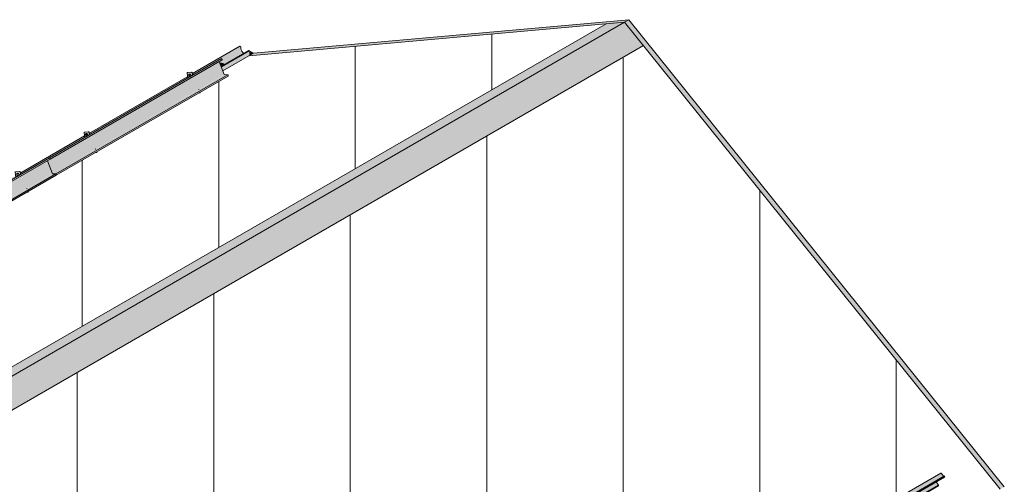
# Model space of a CAD drawing. Header units: centimetres. Extents: x 158 to 3412, y -108 to 53714.
# Tile 32 of 32: x 2544 to 3353, y 53332 to 53714. Entities that reach past the tile are written whole.
import ezdxf

# ---------------------------------------------------------------- set-up
doc = ezdxf.new("R2010")
doc.units = ezdxf.units.CM
for name, color, linetype, lineweight in [('A-GENM', 7, 'Continuous', 5), ('A-ROOF', 7, 'Continuous', 5), ('A-ROOF-OTLN', 7, 'Continuous', 5), ('A-ROOF-PATT', 7, 'Continuous', 5), ('P-PIPE', 7, 'Continuous', 5)]:
    doc.layers.add(name, color=color, linetype=linetype, lineweight=lineweight)

# ---------------------------------------------------------------- blocks, each defined once
blk = doc.blocks.new('ARu Rura spustowa okrągła ___FK_04_0 - Na ziemię _φ10_-9233713-_3D_ Kopia 1 Kopia 1 Kopia 1')
at = {"layer": 'P-PIPE', "true_color": 0x383e42}
for points in [[(-1331.57, 53676.41), (-1329.82, 53677.54), (-1330.41, 53677.93), (-1331.82, 53678.43), (-1332.62, 53678.58), (-1333.57, 53678.66), (-1333.01, 53677.21), (-1331.66, 53676.45)], [(-1329.73, 53677.47), (-1329.67, 53677.62), (-1330.23, 53677.99), (-1331.74, 53678.54), (-1332.44, 53678.69), (-1332.38, 53678.57), (-1330.94, 53678.16), (-1329.82, 53677.54), (-1329.8, 53677.53)]]:
    blk.add_hatch(color=250, dxfattribs=at).paths.add_polyline_path(points)
at = {"layer": 'P-PIPE'}
for points in [[(-1329.56, 53677.57, 0), (-1330.08, 53677.93, 0), (-1331.12, 53678.39, 0), (-1332.33, 53678.68, 0), (-1333.62, 53678.78, 0)], [(-1333.57, 53678.66, 0), (-1332.38, 53678.57, 0), (-1331.22, 53678.29, 0), (-1330.23, 53677.85, 0), (-1329.7, 53677.49, 0)]]:
    blk.add_polyline3d(points, dxfattribs=at)
blk = doc.blocks.new('Construction_Roof-Accessories_Lindab_KOTEGL - Construction_Roof-Accessories_Lindab_KOTEGL-9237828-_3D_ Kopia 1 Kopia 1 Kopia 1')
at = {"layer": 'A-GENM', "true_color": 0x383e42}
h = blk.add_hatch(color=250, dxfattribs=at)
h.paths.add_polyline_path([(-1916.8, 53327.44), (-1915.79, 53327.54), (-1916.04, 53327.89), (-1916.65, 53327.54)])
h.paths.add_polyline_path([(-1925.58, 53339.88), (-1924.2, 53340.81), (-1924.63, 53341.4), (-1924.86, 53342.09), (-1924.84, 53342.65), (-1924.6, 53343.01), (-1924.14, 53343.08), (-1923.59, 53342.78), (-1923.04, 53342.08), (-1922.7, 53341.54), (-1921.53, 53342.35), (-1922.23, 53344.14), (-1922.77, 53344.56), (-1925.95, 53344.27), (-1926.19, 53343.81), (-1925.59, 53339.88)])
blk.add_hatch(color=250, dxfattribs=at).paths.add_polyline_path([(-1924.12, 53340.72), (-1923.99, 53340.93), (-1924.42, 53341.53), (-1924.64, 53342.19), (-1924.76, 53342.66), (-1924.86, 53342.6), (-1924.84, 53341.96), (-1924.45, 53341.11), (-1924.12, 53340.73)])
h = blk.add_hatch(color=250, dxfattribs=at)
h.paths.add_polyline_path([(-1915.79, 53327.54), (-1915.57, 53327.66), (-1915.73, 53328.06), (-1915.94, 53327.94)])
h.paths.add_polyline_path([(-1921.49, 53342.24), (-1921.32, 53342.47), (-1922.02, 53344.26), (-1922.23, 53344.14), (-1921.49, 53342.24)])
at = {"layer": 'A-GENM', "color": 250, "true_color": 0x2a2a2a}
for p, q in [((-1926.19, 53343.81), (-1925.58, 53339.88)), ((-1925.84, 53344.37), (-1926.05, 53344.24)), ((-1922.71, 53344.56), (-1925.95, 53344.27)), ((-1925.74, 53344.4), (-1922.5, 53344.69)), ((-1921.49, 53342.24), (-1922.23, 53344.14)), ((-1922.02, 53344.26), (-1921.28, 53342.36)), ((-1916.86, 53330.31), (-1916.91, 53330.44)), ((-1916.7, 53330.56), (-1916.65, 53330.43)), ((-1916.8, 53327.44), (-1915.79, 53327.54)), ((-1915.79, 53327.54), (-1915.94, 53327.94)), ((-1915.79, 53327.54), (-1915.57, 53327.66)), ((-1915.73, 53328.06), (-1915.57, 53327.66))]:
    blk.add_line(p, q, dxfattribs=at)
for points in [[(-1925.95, 53344.27, 0), (-1926.05, 53344.25, 0), (-1926.12, 53344.18, 0), (-1926.17, 53344.08, 0), (-1926.2, 53343.95, 0), (-1926.19, 53343.81, 0)], [(-1924.12, 53340.72, 0), (-1924.32, 53340.94, 0), (-1924.55, 53341.25, 0), (-1924.73, 53341.6, 0), (-1924.84, 53341.96, 0), (-1924.89, 53342.3, 0), (-1924.86, 53342.6, 0), (-1924.76, 53342.84, 0), (-1924.6, 53343.01, 0), (-1924.39, 53343.09, 0)], [(-1924.55, 53342.97, 0), (-1924.65, 53342.72, 0), (-1924.67, 53342.42, 0), (-1924.63, 53342.08, 0), (-1924.51, 53341.72, 0), (-1924.34, 53341.37, 0), (-1924.11, 53341.06, 0), (-1923.91, 53340.84, 0)], [(-1924.39, 53343.09, 0), (-1924.14, 53343.08, 0), (-1923.86, 53342.97, 0), (-1923.59, 53342.78, 0), (-1923.33, 53342.52, 0), (-1923.1, 53342.21, 0), (-1922.93, 53341.86, 0), (-1922.81, 53341.5, 0)], [(-1922.23, 53344.14, 0), (-1922.28, 53344.25, 0), (-1922.36, 53344.36, 0), (-1922.44, 53344.45, 0), (-1922.53, 53344.52, 0), (-1922.63, 53344.56, 0), (-1922.71, 53344.56, 0)], [(-1922.5, 53344.69, 0), (-1922.41, 53344.68, 0), (-1922.32, 53344.64, 0), (-1922.23, 53344.57, 0), (-1922.14, 53344.48, 0), (-1922.07, 53344.37, 0), (-1922.02, 53344.26, 0)]]:
    blk.add_polyline3d(points, dxfattribs=at)
blk = doc.blocks.new('Construction_Roof-Accessories_Lindab_SNO_KOTEGL - Construction_Roof-Accessories_Lindab_SNO-V7-_3D_ Kopia 1 Kopia 1 Kopia 1')
at = {"layer": 'A-GENM', "true_color": 0x383e42}
for points in [[(-1612.79, 53506.02), (-1471.37, 53587.67), (-1475.51, 53598.32), (-1616.93, 53516.67), (-1613.55, 53507.96)], [(-1614.79, 53518.62), (-1473.43, 53600.33), (-1473.82, 53600.7), (-1615.24, 53519.05), (-1614.85, 53518.68)], [(-1614.65, 53517.99), (-1473.16, 53599.83), (-1473.3, 53600.19), (-1473.37, 53600.27), (-1614.72, 53518.54), (-1614.58, 53518.17), (-1614.61, 53518.04)], [(-1612.69, 53505.92), (-1471.36, 53587.64), (-1471.46, 53587.62), (-1612.78, 53506), (-1612.71, 53505.93)], [(-1610.01, 53505.86), (-1468.59, 53587.51), (-1471.37, 53587.51), (-1612.69, 53505.92)], [(-1609.59, 53505.24), (-1468.17, 53587.02), (-1468.31, 53587.33), (-1468.61, 53587.5), (-1609.87, 53505.81), (-1609.63, 53505.5), (-1609.59, 53505.32)], [(-1609.7, 53504.75), (-1468.28, 53586.4), (-1468.17, 53586.89), (-1609.6, 53505.21), (-1609.67, 53504.87)]]:
    blk.add_hatch(color=250, dxfattribs=at).paths.add_polyline_path(points)
at = {"layer": 'A-GENM', "color": 250, "true_color": 0x2a2a2a}
for p, q in [((-1615.24, 53519.05), (-1473.82, 53600.7)), ((-1614.67, 53517.98), (-1473.25, 53599.63)), ((-1475.51, 53598.34), (-1471.37, 53587.67)), ((-1473.82, 53600.7), (-1473.37, 53600.27)), ((-1610.01, 53505.86), (-1468.59, 53587.51)), ((-1609.7, 53504.75), (-1468.28, 53586.4)), ((-1471.27, 53587.57), (-1468.59, 53587.51)), ((-1468.17, 53586.89), (-1468.28, 53586.4)), ((-1612.79, 53506.02), (-1616.94, 53516.69)), ((-1614.79, 53518.62), (-1615.24, 53519.05)), ((-1610.01, 53505.86), (-1612.69, 53505.92)), ((-1609.7, 53504.75), (-1609.59, 53505.24))]:
    blk.add_line(p, q, dxfattribs=at)
for points in [[(-1473.37, 53600.27, 0), (-1473.3, 53600.19, 0), (-1473.24, 53600.11, 0), (-1473.2, 53600.01, 0), (-1473.17, 53599.92, 0), (-1473.16, 53599.83, 0), (-1473.17, 53599.75, 0), (-1473.19, 53599.69, 0), (-1473.23, 53599.64, 0), (-1473.25, 53599.63, 0)], [(-1471.37, 53587.67, 0), (-1471.36, 53587.64, 0), (-1471.35, 53587.62, 0), (-1471.33, 53587.6, 0), (-1471.31, 53587.59, 0), (-1471.29, 53587.58, 0), (-1471.27, 53587.57, 0)], [(-1468.59, 53587.51, 0), (-1468.52, 53587.5, 0), (-1468.45, 53587.46, 0), (-1468.37, 53587.4, 0), (-1468.31, 53587.33, 0), (-1468.25, 53587.24, 0), (-1468.21, 53587.15, 0), (-1468.18, 53587.06, 0), (-1468.17, 53586.97, 0), (-1468.17, 53586.89, 0)], [(-1614.67, 53517.98, 0), (-1614.65, 53517.99, 0), (-1614.61, 53518.04, 0), (-1614.59, 53518.1, 0), (-1614.58, 53518.18, 0), (-1614.59, 53518.27, 0), (-1614.62, 53518.37, 0), (-1614.66, 53518.46, 0), (-1614.72, 53518.54, 0), (-1614.79, 53518.62, 0)], [(-1612.69, 53505.92, 0), (-1612.71, 53505.93, 0), (-1612.73, 53505.94, 0), (-1612.75, 53505.95, 0), (-1612.77, 53505.97, 0), (-1612.78, 53506, 0), (-1612.79, 53506.02, 0)], [(-1609.59, 53505.24, 0), (-1609.59, 53505.32, 0), (-1609.6, 53505.41, 0), (-1609.63, 53505.5, 0), (-1609.67, 53505.59, 0), (-1609.73, 53505.68, 0), (-1609.8, 53505.75, 0), (-1609.87, 53505.81, 0), (-1609.94, 53505.85, 0), (-1610.01, 53505.86, 0)]]:
    blk.add_polyline3d(points, dxfattribs=at)
blk = doc.blocks.new('Construction_Roof-Accessories_Lindab_KOTEGL - Construction_Roof-Accessories_Lindab_KOTEGL-V8-_3D_ Kopia 1 Kopia 1 Kopia 1')
at = {"layer": 'A-GENM', "true_color": 0x383e42}
h = blk.add_hatch(color=250, dxfattribs=at)
h.paths.add_polyline_path([(-1435.97, 53605.05), (-1434.95, 53605.14), (-1435.21, 53605.49), (-1435.81, 53605.14)])
h.paths.add_polyline_path([(-1444.75, 53617.48), (-1443.3, 53618.35), (-1443.79, 53619.01), (-1444.03, 53619.73), (-1444.01, 53620.26), (-1443.77, 53620.62), (-1443.3, 53620.69), (-1442.75, 53620.39), (-1442.23, 53619.73), (-1441.86, 53619.15), (-1440.67, 53619.87), (-1441.39, 53621.74), (-1441.93, 53622.17), (-1445.12, 53621.88), (-1445.36, 53621.42), (-1444.75, 53617.49)])
h = blk.add_hatch(color=250, dxfattribs=at)
h.paths.add_polyline_path([(-1434.95, 53605.14), (-1434.74, 53605.27), (-1434.9, 53605.67), (-1435.11, 53605.55)])
h.paths.add_polyline_path([(-1440.66, 53619.85), (-1440.46, 53620), (-1441.18, 53621.87), (-1441.39, 53621.74), (-1440.66, 53619.85)])
blk.add_hatch(color=250, dxfattribs=at).paths.add_polyline_path([(-1443.28, 53618.33), (-1443.09, 53618.48), (-1443.58, 53619.14), (-1443.81, 53619.83), (-1443.98, 53620.23), (-1444.03, 53620.21), (-1443.98, 53619.49), (-1443.61, 53618.72), (-1443.29, 53618.34)])
at = {"layer": 'A-GENM', "color": 250, "true_color": 0x2a2a2a}
for p, q in [((-1445.36, 53621.42), (-1444.75, 53617.48)), ((-1445.01, 53621.97), (-1445.22, 53621.85)), ((-1441.88, 53622.17), (-1445.12, 53621.88)), ((-1444.9, 53622.01), (-1441.67, 53622.29)), ((-1440.66, 53619.85), (-1441.39, 53621.74)), ((-1441.18, 53621.87), (-1440.45, 53619.97)), ((-1436.03, 53607.92), (-1436.08, 53608.05)), ((-1435.97, 53605.05), (-1434.95, 53605.14)), ((-1435.87, 53608.17), (-1435.82, 53608.04)), ((-1434.95, 53605.14), (-1435.11, 53605.55)), ((-1434.95, 53605.14), (-1434.74, 53605.27)), ((-1434.9, 53605.67), (-1434.74, 53605.27))]:
    blk.add_line(p, q, dxfattribs=at)
for points in [[(-1445.12, 53621.88, 0), (-1445.21, 53621.85, 0), (-1445.29, 53621.79, 0), (-1445.34, 53621.69, 0), (-1445.36, 53621.56, 0), (-1445.36, 53621.42, 0)], [(-1443.28, 53618.33, 0), (-1443.49, 53618.54, 0), (-1443.72, 53618.86, 0), (-1443.89, 53619.21, 0), (-1444.01, 53619.57, 0), (-1444.05, 53619.91, 0), (-1444.03, 53620.21, 0), (-1443.93, 53620.45, 0), (-1443.77, 53620.62, 0), (-1443.56, 53620.7, 0)], [(-1443.72, 53620.58, 0), (-1443.81, 53620.33, 0), (-1443.84, 53620.03, 0), (-1443.8, 53619.69, 0), (-1443.68, 53619.33, 0), (-1443.51, 53618.98, 0), (-1443.28, 53618.67, 0), (-1443.07, 53618.45, 0)], [(-1443.56, 53620.7, 0), (-1443.3, 53620.69, 0), (-1443.03, 53620.58, 0), (-1442.75, 53620.39, 0), (-1442.49, 53620.13, 0), (-1442.27, 53619.81, 0), (-1442.09, 53619.47, 0), (-1441.98, 53619.11, 0)], [(-1441.39, 53621.74, 0), (-1441.45, 53621.86, 0), (-1441.52, 53621.97, 0), (-1441.61, 53622.06, 0), (-1441.7, 53622.13, 0), (-1441.79, 53622.16, 0), (-1441.88, 53622.17, 0)], [(-1441.67, 53622.29, 0), (-1441.58, 53622.29, 0), (-1441.49, 53622.25, 0), (-1441.4, 53622.18, 0), (-1441.31, 53622.09, 0), (-1441.24, 53621.98, 0), (-1441.18, 53621.87, 0)]]:
    blk.add_polyline3d(points, dxfattribs=at)
blk = doc.blocks.new('Construction_Roof-Accessories_Lindab_SNO_KOTEGL - Construction_Roof-Accessories_Lindab_SNO-V5-_3D_ Kopia 1 Kopia 1 Kopia 1')
at = {"layer": 'A-GENM', "true_color": 0x383e42}
for points in [[(-1895.64, 53342.72), (-1754.22, 53424.37), (-1758.35, 53435.03), (-1899.77, 53353.37), (-1896.67, 53345.38)], [(-1897.63, 53355.32), (-1756.28, 53437.04), (-1756.67, 53437.4), (-1898.09, 53355.75), (-1897.69, 53355.38)], [(-1897.5, 53354.69), (-1756, 53436.53), (-1756.14, 53436.89), (-1756.21, 53436.97), (-1897.51, 53355.16), (-1897.43, 53354.79), (-1897.46, 53354.73)], [(-1895.53, 53342.62), (-1754.2, 53424.35), (-1754.3, 53424.32), (-1895.63, 53342.7), (-1895.55, 53342.63)], [(-1892.85, 53342.56), (-1751.43, 53424.21), (-1754.22, 53424.21), (-1895.53, 53342.62), (-1894.85, 53342.61)], [(-1892.44, 53341.94), (-1751.02, 53423.72), (-1751.15, 53424.03), (-1751.46, 53424.2), (-1892.71, 53342.51), (-1892.47, 53342.2), (-1892.43, 53342.02)], [(-1892.54, 53341.45), (-1751.12, 53423.1), (-1751.02, 53423.59), (-1892.44, 53341.91), (-1892.51, 53341.57)]]:
    blk.add_hatch(color=250, dxfattribs=at).paths.add_polyline_path(points)
at = {"layer": 'A-GENM', "color": 250, "true_color": 0x2a2a2a}
for p, q in [((-1898.09, 53355.75), (-1756.67, 53437.4)), ((-1897.51, 53354.68), (-1756.09, 53436.33)), ((-1758.36, 53435.04), (-1754.22, 53424.37)), ((-1756.67, 53437.4), (-1756.21, 53436.97)), ((-1892.85, 53342.56), (-1751.43, 53424.21)), ((-1892.54, 53341.45), (-1751.12, 53423.1)), ((-1754.11, 53424.27), (-1751.43, 53424.21)), ((-1751.02, 53423.59), (-1751.12, 53423.1)), ((-1895.64, 53342.72), (-1899.78, 53353.39)), ((-1897.63, 53355.32), (-1898.09, 53355.75)), ((-1892.85, 53342.56), (-1895.53, 53342.62)), ((-1892.54, 53341.45), (-1892.44, 53341.94))]:
    blk.add_line(p, q, dxfattribs=at)
for points in [[(-1756.21, 53436.97, 0), (-1756.14, 53436.89, 0), (-1756.08, 53436.81, 0), (-1756.04, 53436.72, 0), (-1756.01, 53436.62, 0), (-1756, 53436.53, 0), (-1756.01, 53436.45, 0), (-1756.03, 53436.39, 0), (-1756.07, 53436.34, 0), (-1756.09, 53436.33, 0)], [(-1754.22, 53424.37, 0), (-1754.2, 53424.35, 0), (-1754.19, 53424.32, 0), (-1754.17, 53424.3, 0), (-1754.15, 53424.29, 0), (-1754.13, 53424.28, 0), (-1754.11, 53424.27, 0)], [(-1751.43, 53424.21, 0), (-1751.36, 53424.2, 0), (-1751.29, 53424.16, 0), (-1751.22, 53424.1, 0), (-1751.15, 53424.03, 0), (-1751.09, 53423.94, 0), (-1751.05, 53423.85, 0), (-1751.02, 53423.76, 0), (-1751.01, 53423.67, 0), (-1751.02, 53423.59, 0)], [(-1897.51, 53354.68, 0), (-1897.5, 53354.69, 0), (-1897.45, 53354.74, 0), (-1897.43, 53354.8, 0), (-1897.42, 53354.88, 0), (-1897.43, 53354.97, 0), (-1897.46, 53355.07, 0), (-1897.51, 53355.16, 0), (-1897.56, 53355.24, 0), (-1897.63, 53355.32, 0)], [(-1895.53, 53342.62, 0), (-1895.55, 53342.63, 0), (-1895.57, 53342.64, 0), (-1895.59, 53342.65, 0), (-1895.61, 53342.67, 0), (-1895.63, 53342.7, 0), (-1895.64, 53342.72, 0)], [(-1892.44, 53341.94, 0), (-1892.43, 53342.02, 0), (-1892.44, 53342.11, 0), (-1892.47, 53342.2, 0), (-1892.51, 53342.29, 0), (-1892.57, 53342.38, 0), (-1892.64, 53342.45, 0), (-1892.71, 53342.51, 0), (-1892.78, 53342.55, 0), (-1892.85, 53342.56, 0)]]:
    blk.add_polyline3d(points, dxfattribs=at)
blk = doc.blocks.new('Construction_Roof-Accessories_Lindab_SNO_KOTEGL - Construction_Roof-Accessories_Lindab_SNO-V19-_3D_ Kopia 1 Kopia 1 Kopia 1')
at = {"layer": 'A-GENM', "true_color": 0x383e42}
for points in [[(-881.89, 53259.85), (-740.55, 53341.57), (-740.73, 53341.54), (-881.93, 53259.89), (-881.92, 53259.88)], [(-878.9, 53257.02), (-878.87, 53257.11), (-878.87, 53257.62), (-738.14, 53338.87), (-740.47, 53341.5), (-881.87, 53259.83), (-879.57, 53257.22), (-878.98, 53257.49), (-878.92, 53257.14)], [(-878.84, 53256.91), (-737.42, 53338.55), (-737.52, 53339.16), (-878.94, 53257.49), (-878.86, 53257.04)], [(-878.92, 53256.64), (-737.42, 53338.39), (-737.52, 53338.5), (-878.84, 53256.78), (-878.91, 53256.65)], [(-883.95, 53250.08), (-742.53, 53331.73), (-744.41, 53334.3), (-878.83, 53256.82), (-878.92, 53256.65), (-879.25, 53256.44), (-885.83, 53252.65), (-883.99, 53250.13)], [(-883.91, 53249.54), (-742.4, 53331.37), (-742.55, 53331.72), (-883.9, 53249.99), (-883.85, 53249.62), (-883.9, 53249.54)], [(-878.87, 53256.8), (-878.84, 53256.93), (-878.87, 53256.81)], [(-883.86, 53249.74), (-883.84, 53249.82), (-883.86, 53249.76)]]:
    blk.add_hatch(color=250, dxfattribs=at).paths.add_polyline_path(points)
h = blk.add_hatch(color=250, dxfattribs=at)
h.paths.add_polyline_path([(-883.98, 53250.05), (-884.01, 53250.16), (-883.99, 53250.06)])
h.paths.add_polyline_path([(-879.6, 53257.2), (-879.57, 53257.22), (-879.69, 53257.31)])
at = {"layer": 'A-GENM', "color": 250, "true_color": 0x2a2a2a}
for p, q in [((-740.67, 53341.58), (-882.09, 53259.93)), ((-879.03, 53257.53), (-737.6, 53339.18)), ((-878.94, 53257.51), (-737.52, 53339.16)), ((-878.92, 53256.64), (-737.5, 53338.29)), ((-740.47, 53341.5), (-738.14, 53338.87)), ((-737.6, 53339.18), (-737.52, 53339.16)), ((-737.52, 53339.16), (-737.42, 53338.55)), ((-883.95, 53250.08), (-742.53, 53331.73)), ((-883.91, 53249.53), (-742.49, 53331.18)), ((-744.42, 53334.31), (-742.53, 53331.73)), ((-879.57, 53257.22), (-881.89, 53259.85)), ((-878.94, 53257.51), (-879.03, 53257.53)), ((-878.84, 53256.91), (-878.94, 53257.51)), ((-883.95, 53250.08), (-885.84, 53252.66))]:
    blk.add_line(p, q, dxfattribs=at)
for points in [[(-740.67, 53341.58, 0), (-740.64, 53341.59, 0), (-740.6, 53341.59, 0), (-740.55, 53341.57, 0), (-740.51, 53341.54, 0), (-740.47, 53341.5, 0)], [(-737.42, 53338.55, 0), (-737.41, 53338.47, 0), (-737.42, 53338.39, 0), (-737.45, 53338.33, 0), (-737.5, 53338.29, 0), (-737.5, 53338.29, 0)], [(-742.53, 53331.73, 0), (-742.48, 53331.64, 0), (-742.44, 53331.55, 0), (-742.41, 53331.45, 0), (-742.4, 53331.37, 0), (-742.41, 53331.29, 0), (-742.44, 53331.23, 0), (-742.49, 53331.19, 0), (-742.49, 53331.18, 0)], [(-881.89, 53259.85, 0), (-881.93, 53259.89, 0), (-881.98, 53259.92, 0), (-882.02, 53259.94, 0), (-882.06, 53259.94, 0), (-882.09, 53259.93, 0)], [(-878.92, 53256.64, 0), (-878.87, 53256.68, 0), (-878.84, 53256.74, 0), (-878.83, 53256.82, 0), (-878.84, 53256.91, 0)], [(-883.91, 53249.54, 0), (-883.86, 53249.58, 0), (-883.84, 53249.64, 0), (-883.83, 53249.72, 0), (-883.83, 53249.8, 0), (-883.86, 53249.9, 0), (-883.9, 53249.99, 0), (-883.95, 53250.08, 0)]]:
    blk.add_polyline3d(points, dxfattribs=at)

msp = doc.modelspace()

# ---------------------------------------------------------------- hatches: boundary and pattern name
at = {"layer": 'A-ROOF', "true_color": 0x7f7f7f}
for points in [[(2231.09, 53252.06), (2246.4, 53253.43), (3041.21, 53712.32), (3025.9, 53710.95), (2246.4, 53260.9)], [(2261.84, 53234.22), (3056.65, 53693.1), (3041.21, 53712.32), (2246.4, 53253.43), (2258.25, 53238.69)]]:
    msp.add_hatch(color=8, dxfattribs=at).paths.add_polyline_path(points)
at = {"layer": 'A-ROOF-OTLN', "true_color": 0x383e42}
h = msp.add_hatch(color=250, dxfattribs=at)
h.paths.add_polyline_path([(1923.64, 53228.63), (2031.47, 53290.89), (2031.28, 53292.15), (1923.02, 53229.54), (1923.39, 53229.27), (1923.62, 53228.78)])
h.paths.add_polyline_path([(2033.15, 53291.86), (2034.25, 53292.51), (2033.92, 53293.27), (2033.67, 53293.53), (2032.54, 53292.75), (2032.82, 53292.24), (2033.07, 53291.95)])
h.paths.add_polyline_path([(2035.78, 53293.38), (2116.31, 53340), (2116.13, 53341.14), (2035.38, 53294.39), (2035.73, 53293.49)])
h.paths.add_polyline_path([(2118, 53340.85), (2119.07, 53341.59), (2118.71, 53342.35), (2118.52, 53342.52), (2117.39, 53341.76), (2117.68, 53341.23), (2117.92, 53340.93)])
h.paths.add_polyline_path([(2120.63, 53342.37), (2172.88, 53372.65), (2172.7, 53373.8), (2120.23, 53343.4), (2120.59, 53342.47)])
h.paths.add_polyline_path([(2174.57, 53373.51), (2175.64, 53374.24), (2175.28, 53375), (2175.09, 53375.18), (2173.96, 53374.42), (2174.25, 53373.89), (2174.5, 53373.58)])
h.paths.add_polyline_path([(2177.2, 53375.03), (2257.73, 53421.62), (2257.55, 53422.79), (2176.8, 53376.06), (2177.16, 53375.12)])
h.paths.add_polyline_path([(2259.43, 53422.5), (2260.5, 53423.22), (2260.14, 53423.98), (2259.95, 53424.17), (2258.81, 53423.41), (2259.1, 53422.88), (2259.36, 53422.56)])
h.paths.add_polyline_path([(2262.05, 53424.02), (2314.3, 53454.27), (2314.12, 53455.45), (2261.65, 53425.05), (2262.02, 53424.1)])
h.paths.add_polyline_path([(2315.99, 53455.16), (2317.07, 53455.87), (2316.72, 53456.63), (2316.51, 53456.83), (2315.38, 53456.07), (2315.67, 53455.54), (2315.94, 53455.21)])
h.paths.add_polyline_path([(2318.62, 53456.68), (2399.16, 53503.24), (2398.98, 53504.44), (2318.22, 53457.71), (2318.59, 53456.75)])
h.paths.add_polyline_path([(2400.85, 53504.15), (2401.93, 53504.84), (2401.58, 53505.61), (2401.37, 53505.82), (2400.23, 53505.06), (2400.52, 53504.53), (2400.8, 53504.19)])
h.paths.add_polyline_path([(2403.47, 53505.67), (2455.73, 53535.89), (2455.54, 53537.1), (2403.07, 53506.7), (2403.45, 53505.72)])
h.paths.add_polyline_path([(2457.42, 53536.81), (2458.5, 53537.49), (2458.15, 53538.26), (2457.94, 53538.48), (2456.8, 53537.72), (2457.09, 53537.19), (2457.38, 53536.85)])
h.paths.add_polyline_path([(2460.04, 53538.33), (2540.59, 53584.87), (2540.4, 53586.09), (2459.64, 53539.36), (2460.02, 53538.37)])
h.paths.add_polyline_path([(2542.27, 53585.8), (2543.36, 53586.47), (2543.01, 53587.24), (2542.79, 53587.47), (2541.65, 53586.71), (2541.94, 53586.18), (2542.24, 53585.82)])
h.paths.add_polyline_path([(2544.89, 53587.32), (2597.16, 53617.52), (2596.97, 53618.75), (2544.49, 53588.35), (2544.88, 53587.35)])
h.paths.add_polyline_path([(2598.84, 53618.46), (2599.93, 53619.12), (2599.59, 53619.89), (2599.36, 53620.13), (2598.22, 53619.37), (2598.51, 53618.84), (2598.82, 53618.48)])
h.paths.add_polyline_path([(2601.46, 53619.98), (2682.01, 53666.49), (2681.82, 53667.74), (2601.06, 53621.01), (2601.45, 53620)])
h.paths.add_polyline_path([(2683.69, 53667.45), (2684.79, 53668.1), (2684.45, 53668.87), (2684.21, 53669.12), (2683.07, 53668.36), (2683.36, 53667.83), (2683.68, 53667.46)])
h.paths.add_polyline_path([(2686.32, 53668.97), (2725.52, 53691.6), (2725.38, 53692.08), (2725.03, 53692.45), (2724.68, 53692.49), (2685.92, 53670), (2686.31, 53668.97)])
h = msp.add_hatch(color=250, dxfattribs=at)
h.paths.add_polyline_path([(1928.38, 53222.29), (1929.16, 53222.4), (1929.82, 53222.86), (1930.15, 53223.31), (1930.4, 53224.47), (1930.35, 53225.47), (1930.26, 53226.03), (1942.5, 53233.19), (1941.79, 53234.21), (1941.29, 53235.92), (1941.17, 53237.71), (1941.36, 53237.76), (1941.51, 53237.19), (1942.12, 53236.44), (1942.73, 53236.06), (1942.51, 53237.28), (1942.55, 53238.51), (1942.63, 53238.49), (1942.77, 53237.98), (1943.3, 53237.28), (1944.17, 53236.69), (1945.53, 53236.2), (1946.14, 53236.05), (1947.62, 53236.05), (1949.4, 53237.17), (1946.88, 53239.72), (1946.39, 53240.73), (1946.62, 53240.79), (1947.88, 53240.61), (1948.14, 53240.67), (1947.76, 53241.52), (1947.98, 53241.57), (1949.14, 53241.41), (1950.31, 53241.04), (1951.24, 53240.52), (1951.92, 53239.88), (1952.22, 53239.45), (1952.38, 53238.8), (2002.22, 53267.67), (2000.46, 53272.48), (2000.72, 53272.77), (2002.64, 53273.88), (2002.4, 53274.1), (1923.65, 53228.53), (1923.74, 53227.61), (1924.04, 53226.54), (1924.55, 53225.43), (1925.23, 53224.4), (1926.05, 53223.5), (1926.99, 53222.8), (1927.57, 53222.49), (1928.24, 53222.33)])
h.paths.add_polyline_path([(2686.32, 53668.96), (2709.52, 53682.34), (2710.14, 53681.64), (2710.14, 53681.33), (2709.97, 53681.21), (2707.83, 53679.97), (2708.29, 53678.78), (2710.18, 53678.54), (2711.22, 53678.2), (2712.24, 53677.62), (2712.32, 53677.56), (2727.8, 53686.58), (2727.05, 53687.44), (2726.16, 53689), (2725.93, 53689.5), (2725.6, 53690.85), (2725.52, 53691.6), (2686.32, 53668.97)])
h.paths.add_polyline_path([(2709.42, 53675.88), (2710.23, 53676.46), (2708.9, 53677.21), (2709.39, 53675.95)])
h = msp.add_hatch(color=250, dxfattribs=at)
h.paths.add_polyline_path([(1929.78, 53222.52), (1930.57, 53223.1), (1930.57, 53225.86), (2002.33, 53267.37), (2002.3, 53267.46), (1930.42, 53225.86), (1930.56, 53224.87), (1930.41, 53223.6), (1930.1, 53222.92)])
h.paths.add_polyline_path([(2709.53, 53675.59), (2732.3, 53688.82), (2732.29, 53688.92), (2709.47, 53675.74), (2709.52, 53675.61)])
h = msp.add_hatch(color=250, dxfattribs=at)
h.paths.add_polyline_path([(1930.41, 53225.95), (2002.3, 53267.46), (2002.25, 53267.59), (1930.26, 53226.03)])
h.paths.add_polyline_path([(2709.47, 53675.74), (2732.29, 53688.92), (2732.15, 53689), (2709.42, 53675.88)])
at = {"layer": 'A-ROOF-PATT'}
h = msp.add_hatch(dxfattribs=at)
h.set_pattern_fill('FP_7', color=256, style=0, pattern_type=2)
h.set_pattern_definition([(90, (-1333.71, 49839.73), (-112.25, -41.33), [])])
h.paths.add_polyline_path([(1937.64, 53225.86), (2231.09, 53252.06), (3025.9, 53710.95), (2732.29, 53684.65), (2710.82, 53672.25), (2712.07, 53669.22), (2714.96, 53669.05), (2715.16, 53668.67), (2715.13, 53668.38), (2714.96, 53668), (2691.87, 53654.66), (2692.02, 53654.26), (2691.81, 53654.13), (2690.79, 53654.04), (2607.01, 53605.67), (2607.17, 53605.27), (2606.96, 53605.14), (2605.94, 53605.05), (2550.44, 53573.01), (2550.6, 53572.61), (2550.39, 53572.48), (2549.37, 53572.39), (2465.59, 53524.02), (2465.75, 53523.62), (2465.54, 53523.49), (2464.52, 53523.4), (2409.02, 53491.36), (2409.18, 53490.96), (2408.97, 53490.83), (2407.95, 53490.74), (2324.17, 53442.37), (2324.23, 53441.91), (2324.12, 53441.84), (2323.1, 53441.75), (2267.6, 53409.71), (2267.76, 53409.31), (2267.55, 53409.18), (2266.53, 53409.09), (2182.79, 53360.62), (2182.91, 53360.32), (2182.69, 53360.19), (2181.68, 53360.1), (2126.18, 53328.06), (2126.34, 53327.66), (2126.13, 53327.54), (2125.11, 53327.44), (2041.33, 53279.07), (2041.48, 53278.67), (2041.27, 53278.55), (2040.25, 53278.45), (2007.98, 53259.92), (2008.02, 53260.55), (2007.78, 53260.86), (2007.67, 53260.8), (2004.94, 53260.98), (2004.78, 53261.08), (2003.6, 53263.94), (1942.12, 53228.44)])
at = {"layer": 'A-ROOF-PATT', "true_color": 0xc7ae96}
for points in [[(2732.45, 53684.74), (3041.21, 53712.32), (3044.74, 53714.36), (2735.99, 53686.78), (2734.24, 53685.77)], [(3349.96, 53328.22), (3353.5, 53330.26), (3044.74, 53714.36), (3041.21, 53712.32), (3349.37, 53328.96)], [(2732.45, 53684.74), (2735.99, 53686.78), (2732.45, 53688.82), (2732.45, 53685.77)]]:
    msp.add_hatch(color=253, dxfattribs=at).paths.add_polyline_path(points)
h = msp.add_hatch(color=253, dxfattribs=at)
h.paths.add_polyline_path([(1934.11, 53225.86), (1937.64, 53225.86), (2003.65, 53263.97), (2002.36, 53267.3), (1930.57, 53225.86), (1932.27, 53225.86)])
h.paths.add_polyline_path([(2710.82, 53672.25), (2732.45, 53684.74), (2732.45, 53688.82), (2709.53, 53675.59), (2710.37, 53673.42)])
at = {"layer": 'A-ROOF-PATT'}
h = msp.add_hatch(dxfattribs=at)
h.set_pattern_fill('FP_6', color=256, style=0, pattern_type=2)
h.set_pattern_definition([(90, (-5491.04, 51332.19), (-112.25, 22.813), [])])
h.paths.add_polyline_path([(2555.15, 52869.34), (3349.96, 53328.22), (3056.65, 53693.1), (2261.84, 53234.22), (2552.29, 52872.89)])
h.paths.add_polyline_path([(2592.28, 52922.92), (2592.24, 52923.03), (2592.13, 52923.01), (2591.68, 52923.1), (2592.13, 52923.49), (2589.76, 52926.94), (2589.79, 52927.18), (2594.15, 52933.2), (2594.3, 52933.42), (2606.98, 52940.75), (2601.76, 52947.25), (2601.97, 52947.37), (2612.14, 52951.6), (2612.66, 52951.4), (2612.84, 52951.5), (2615.99, 52947.42), (2615.88, 52947.27), (2615.99, 52946.71), (2616.11, 52946.69), (2615.3, 52945.55), (2691.83, 52989.74), (2686.61, 52996.24), (2686.82, 52996.36), (2696.99, 53000.59), (2697.51, 53000.39), (2697.69, 53000.49), (2700.85, 52996.41), (2700.73, 52996.26), (2700.85, 52995.7), (2700.96, 52995.68), (2700.15, 52994.54), (2748.41, 53022.4), (2743.18, 53028.9), (2743.39, 53029.02), (2753.56, 53033.25), (2754.08, 53033.05), (2754.26, 53033.15), (2757.42, 53029.07), (2757.3, 53028.92), (2757.42, 53028.36), (2757.53, 53028.34), (2756.72, 53027.2), (2833.26, 53071.39), (2828.03, 53077.89), (2828.24, 53078.01), (2838.41, 53082.24), (2838.93, 53082.03), (2839.11, 53082.14), (2842.27, 53078.06), (2842.15, 53077.91), (2842.27, 53077.35), (2842.38, 53077.33), (2841.57, 53076.19), (2889.83, 53104.05), (2884.6, 53110.55), (2884.84, 53110.69), (2894.98, 53114.9), (2895.5, 53114.69), (2895.68, 53114.8), (2898.84, 53110.72), (2898.72, 53110.57), (2898.84, 53110.01), (2898.95, 53109.99), (2898.14, 53108.85), (2974.68, 53153.04), (2969.45, 53159.54), (2969.66, 53159.66), (2979.83, 53163.89), (2980.36, 53163.68), (2980.53, 53163.79), (2983.69, 53159.71), (2983.58, 53159.56), (2983.69, 53159), (2983.8, 53158.98), (2982.99, 53157.84), (3031.25, 53185.7), (3026.02, 53192.2), (3026.23, 53192.32), (3036.4, 53196.55), (3036.92, 53196.34), (3037.1, 53196.45), (3040.26, 53192.37), (3040.14, 53192.22), (3040.26, 53191.66), (3040.37, 53191.64), (3039.56, 53190.5), (3116.1, 53234.69), (3110.87, 53241.19), (3111.08, 53241.31), (3121.25, 53245.54), (3121.78, 53245.33), (3121.96, 53245.44), (3125.11, 53241.36), (3125, 53241.21), (3125.11, 53240.65), (3125.22, 53240.63), (3124.42, 53239.49), (3159.95, 53259.87), (3159.95, 53260), (3172.7, 53267.36), (3167.48, 53273.87), (3167.69, 53273.99), (3177.86, 53278.22), (3178.38, 53278.01), (3178.59, 53278.08), (3181.71, 53274.04), (3181.6, 53273.89), (3181.71, 53273.33), (3181.83, 53273.31), (3181.02, 53272.17), (3257.56, 53316.35), (3252.33, 53322.86), (3252.54, 53322.98), (3262.71, 53327.21), (3263.23, 53327), (3263.41, 53327.11), (3266.57, 53323.03), (3266.45, 53322.88), (3266.57, 53322.32), (3266.68, 53322.3), (3265.87, 53321.16), (3301.4, 53341.54), (3301.44, 53341.5), (3303.77, 53338.87), (3304.39, 53339.16), (3304.46, 53338.33), (3304.11, 53338.11), (3297.5, 53334.3), (3299.51, 53331.37), (3299.36, 53331.15), (3158.09, 53249.72), (3158, 53249.55), (3157.82, 53249.43), (2592.33, 52922.94)])
h.paths.add_polyline_path([(2609.67, 52942.3), (2610.2, 52942.73), (2610.18, 52943.29), (2609.85, 52944.05), (2609.4, 52944.58), (2608.85, 52944.87), (2608.39, 52944.81), (2608.16, 52944.41), (2608.34, 52944.52), (2608.36, 52943.87), (2608.74, 52943.05), (2609.2, 52942.55), (2609.55, 52942.35)])
h.paths.add_polyline_path([(2611.49, 52944.68), (2611.86, 52944.92), (2611.99, 52945.47), (2611.83, 52946.17), (2611.35, 52946.91), (2610.78, 52947.33), (2610.33, 52947.39), (2609.99, 52947.16), (2609.99, 52946.97), (2610.1, 52946.91), (2610.13, 52946.39), (2610.5, 52945.56), (2610.96, 52945.06), (2611.35, 52944.76), (2611.45, 52944.68)])
h.paths.add_polyline_path([(2613.26, 52947.19), (2613.63, 52947.44), (2613.76, 52947.98), (2613.6, 52948.68), (2613.2, 52949.34), (2612.63, 52949.81), (2612.1, 52949.9), (2611.76, 52949.67), (2611.76, 52949.48), (2611.87, 52949.42), (2611.89, 52948.9), (2612.27, 52948.07), (2612.73, 52947.57), (2613.05, 52947.22), (2613.22, 52947.19)])
h.paths.add_polyline_path([(2694.53, 52991.29), (2695.05, 52991.64), (2695.03, 52992.28), (2694.7, 52993.04), (2694.25, 52993.57), (2693.7, 52993.86), (2693.24, 52993.8), (2693.01, 52993.4), (2693.19, 52993.51), (2693.24, 52992.78), (2693.59, 52992.04), (2694.05, 52991.54), (2694.41, 52991.34)])
h.paths.add_polyline_path([(2696.34, 52993.67), (2696.72, 52993.91), (2696.84, 52994.46), (2696.63, 52995.26), (2696.2, 52995.9), (2695.63, 52996.32), (2695.18, 52996.38), (2694.84, 52996.15), (2694.84, 52995.96), (2694.95, 52995.9), (2694.98, 52995.38), (2695.36, 52994.55), (2695.82, 52994.05), (2696.21, 52993.75), (2696.3, 52993.67)])
h.paths.add_polyline_path([(2698.11, 52996.18), (2698.49, 52996.42), (2698.61, 52996.97), (2698.45, 52997.67), (2698.05, 52998.33), (2697.48, 52998.8), (2696.95, 52998.89), (2696.61, 52998.66), (2696.61, 52998.47), (2696.72, 52998.41), (2696.75, 52997.89), (2697.12, 52997.07), (2697.59, 52996.56), (2697.9, 52996.21), (2698.07, 52996.18)])
h.paths.add_polyline_path([(2751.1, 53023.95), (2751.62, 53024.38), (2751.6, 53024.94), (2751.27, 53025.7), (2750.82, 53026.23), (2750.27, 53026.52), (2749.81, 53026.46), (2749.58, 53026.06), (2749.76, 53026.17), (2749.81, 53025.44), (2750.16, 53024.7), (2750.62, 53024.2), (2750.97, 53024)])
h.paths.add_polyline_path([(2752.91, 53026.33), (2753.29, 53026.57), (2753.41, 53027.12), (2753.2, 53027.92), (2752.77, 53028.56), (2752.2, 53028.98), (2751.75, 53029.04), (2751.41, 53028.81), (2751.41, 53028.62), (2751.52, 53028.56), (2751.55, 53028.04), (2751.93, 53027.21), (2752.39, 53026.71), (2752.77, 53026.41), (2752.87, 53026.33)])
h.paths.add_polyline_path([(2754.68, 53028.84), (2755.05, 53029.08), (2755.18, 53029.63), (2754.99, 53030.39), (2754.62, 53030.99), (2754.05, 53031.46), (2753.52, 53031.55), (2753.18, 53031.32), (2753.18, 53031.13), (2753.29, 53031.07), (2753.32, 53030.55), (2753.69, 53029.72), (2754.15, 53029.22), (2754.47, 53028.87), (2754.64, 53028.84)])
h.paths.add_polyline_path([(2835.95, 53072.94), (2836.48, 53073.37), (2836.45, 53073.93), (2836.12, 53074.69), (2835.67, 53075.22), (2835.13, 53075.51), (2834.66, 53075.45), (2834.43, 53075.05), (2834.61, 53075.16), (2834.66, 53074.43), (2835.01, 53073.69), (2835.47, 53073.19), (2835.83, 53072.99)])
h.paths.add_polyline_path([(2837.76, 53075.32), (2838.14, 53075.56), (2838.26, 53076.11), (2838.1, 53076.81), (2837.7, 53077.48), (2837.05, 53077.97), (2836.61, 53078.03), (2836.27, 53077.79), (2836.27, 53077.61), (2836.37, 53077.55), (2836.4, 53077.03), (2836.78, 53076.2), (2837.24, 53075.7), (2837.63, 53075.4), (2837.72, 53075.32)])
h.paths.add_polyline_path([(2839.53, 53077.83), (2839.91, 53078.07), (2840.03, 53078.62), (2839.87, 53079.32), (2839.47, 53079.98), (2838.9, 53080.45), (2838.37, 53080.54), (2838.04, 53080.31), (2838.04, 53080.12), (2838.14, 53080.06), (2838.17, 53079.54), (2838.55, 53078.71), (2839.01, 53078.21), (2839.32, 53077.86), (2839.49, 53077.83)])
h.paths.add_polyline_path([(2892.52, 53105.6), (2893.04, 53106.03), (2893.02, 53106.6), (2892.69, 53107.35), (2892.24, 53107.88), (2891.67, 53108.17), (2891.23, 53108.11), (2891, 53107.71), (2891.18, 53107.82), (2891.23, 53107.09), (2891.58, 53106.35), (2892.04, 53105.85), (2892.4, 53105.64)])
h.paths.add_polyline_path([(2894.33, 53107.98), (2894.71, 53108.22), (2894.83, 53108.77), (2894.62, 53109.57), (2894.19, 53110.21), (2893.62, 53110.63), (2893.17, 53110.69), (2892.83, 53110.45), (2892.83, 53110.27), (2892.94, 53110.21), (2892.97, 53109.69), (2893.35, 53108.86), (2893.81, 53108.36), (2894.2, 53108.06), (2894.29, 53107.98)])
h.paths.add_polyline_path([(2896.1, 53110.49), (2896.48, 53110.73), (2896.6, 53111.28), (2896.44, 53111.98), (2896.04, 53112.64), (2895.47, 53113.11), (2894.94, 53113.2), (2894.6, 53112.97), (2894.6, 53112.78), (2894.71, 53112.72), (2894.74, 53112.2), (2895.12, 53111.37), (2895.58, 53110.87), (2895.89, 53110.52), (2896.06, 53110.49)])
h.paths.add_polyline_path([(2977.37, 53154.59), (2977.89, 53154.94), (2977.87, 53155.58), (2977.55, 53156.34), (2977.1, 53156.87), (2976.55, 53157.16), (2976.08, 53157.1), (2975.85, 53156.7), (2976.04, 53156.81), (2976.08, 53156.08), (2976.43, 53155.34), (2976.89, 53154.84), (2977.25, 53154.63)])
h.paths.add_polyline_path([(2979.19, 53156.97), (2979.56, 53157.21), (2979.68, 53157.76), (2979.47, 53158.56), (2979.04, 53159.2), (2978.47, 53159.62), (2978.03, 53159.68), (2977.69, 53159.44), (2977.69, 53159.26), (2977.79, 53159.2), (2977.82, 53158.68), (2978.2, 53157.85), (2978.66, 53157.35), (2979.05, 53157.04), (2979.15, 53156.97)])
h.paths.add_polyline_path([(2980.95, 53159.48), (2981.33, 53159.72), (2981.45, 53160.27), (2981.29, 53160.97), (2980.89, 53161.63), (2980.32, 53162.1), (2979.8, 53162.19), (2979.46, 53161.96), (2979.46, 53161.77), (2979.56, 53161.71), (2979.59, 53161.19), (2979.96, 53160.37), (2980.48, 53159.83), (2980.74, 53159.51), (2980.91, 53159.48)])
h.paths.add_polyline_path([(3033.94, 53187.25), (3034.47, 53187.68), (3034.44, 53188.24), (3034.15, 53188.95), (3033.66, 53189.53), (3033.12, 53189.82), (3032.65, 53189.76), (3032.42, 53189.36), (3032.6, 53189.47), (3032.65, 53188.74), (3033, 53188), (3033.46, 53187.5), (3033.82, 53187.29)])
h.paths.add_polyline_path([(3035.75, 53189.62), (3036.13, 53189.87), (3036.25, 53190.42), (3036.09, 53191.12), (3035.69, 53191.79), (3035.04, 53192.28), (3034.6, 53192.34), (3034.26, 53192.1), (3034.26, 53191.92), (3034.36, 53191.86), (3034.42, 53191.25), (3034.77, 53190.51), (3035.23, 53190.01), (3035.62, 53189.7), (3035.71, 53189.63)])
h.paths.add_polyline_path([(3037.52, 53192.14), (3037.9, 53192.38), (3038.02, 53192.96), (3037.86, 53193.63), (3037.46, 53194.29), (3036.89, 53194.76), (3036.36, 53194.85), (3036.02, 53194.62), (3036.02, 53194.43), (3036.13, 53194.37), (3036.16, 53193.85), (3036.53, 53193.03), (3037, 53192.52), (3037.31, 53192.17), (3037.48, 53192.14)])
h.paths.add_polyline_path([(3118.79, 53236.24), (3119.32, 53236.67), (3119.29, 53237.23), (3118.97, 53237.99), (3118.52, 53238.52), (3117.97, 53238.81), (3117.5, 53238.75), (3117.28, 53238.35), (3117.46, 53238.46), (3117.5, 53237.73), (3117.85, 53236.98), (3118.31, 53236.49), (3118.67, 53236.28)])
h.paths.add_polyline_path([(3120.61, 53238.61), (3120.98, 53238.86), (3121.11, 53239.41), (3120.89, 53240.21), (3120.46, 53240.85), (3119.9, 53241.27), (3119.45, 53241.33), (3119.11, 53241.09), (3119.11, 53240.91), (3119.21, 53240.85), (3119.24, 53240.33), (3119.62, 53239.5), (3120.08, 53239), (3120.46, 53238.69), (3120.57, 53238.62)])
h.paths.add_polyline_path([(3122.38, 53241.13), (3122.75, 53241.37), (3122.87, 53241.92), (3122.71, 53242.62), (3122.31, 53243.28), (3121.69, 53243.77), (3121.22, 53243.84), (3120.88, 53243.61), (3120.88, 53243.42), (3120.98, 53243.36), (3121.01, 53242.84), (3121.39, 53242.01), (3121.85, 53241.51), (3122.16, 53241.16), (3122.34, 53241.13)])
h.paths.add_polyline_path([(3175.39, 53268.92), (3175.91, 53269.27), (3175.9, 53269.91), (3175.57, 53270.67), (3175.12, 53271.2), (3174.57, 53271.49), (3174.11, 53271.43), (3173.88, 53271.03), (3174.06, 53271.14), (3174.11, 53270.41), (3174.46, 53269.66), (3174.92, 53269.17), (3175.27, 53268.96)])
h.paths.add_polyline_path([(3177.21, 53271.29), (3177.58, 53271.54), (3177.71, 53272.09), (3177.5, 53272.89), (3177.07, 53273.53), (3176.5, 53273.95), (3176.05, 53274.01), (3175.71, 53273.77), (3175.71, 53273.59), (3175.82, 53273.53), (3175.85, 53273.01), (3176.22, 53272.18), (3176.68, 53271.68), (3177.07, 53271.37), (3177.17, 53271.3)])
h.paths.add_polyline_path([(3178.98, 53273.81), (3179.35, 53274.05), (3179.48, 53274.6), (3179.32, 53275.3), (3178.92, 53275.96), (3178.35, 53276.43), (3177.82, 53276.52), (3177.48, 53276.29), (3177.48, 53276.1), (3177.58, 53276.04), (3177.61, 53275.52), (3177.98, 53274.7), (3178.45, 53274.19), (3178.77, 53273.84), (3178.94, 53273.81)])
h.paths.add_polyline_path([(3260.25, 53317.91), (3260.77, 53318.26), (3260.75, 53318.9), (3260.46, 53319.61), (3259.97, 53320.19), (3259.42, 53320.48), (3258.96, 53320.41), (3258.73, 53320.02), (3258.91, 53320.13), (3258.93, 53319.48), (3259.31, 53318.65), (3259.77, 53318.16), (3260.13, 53317.95)])
h.paths.add_polyline_path([(3262.06, 53320.28), (3262.44, 53320.53), (3262.56, 53321.08), (3262.4, 53321.78), (3262, 53322.44), (3261.35, 53322.94), (3260.9, 53323), (3260.56, 53322.76), (3260.56, 53322.58), (3260.68, 53322.64), (3260.7, 53322), (3261.08, 53321.17), (3261.54, 53320.67), (3261.93, 53320.36), (3262.02, 53320.29)])
h.paths.add_polyline_path([(3263.83, 53322.8), (3264.21, 53323.04), (3264.33, 53323.59), (3264.17, 53324.29), (3263.66, 53325.06), (3263.2, 53325.42), (3262.67, 53325.51), (3262.33, 53325.28), (3262.33, 53325.09), (3262.44, 53325.03), (3262.47, 53324.51), (3262.85, 53323.68), (3263.31, 53323.18), (3263.62, 53322.83), (3263.79, 53322.8)])

# ---------------------------------------------------------------- linework, layer by layer
at = {"layer": 'A-ROOF'}
for p, q in [((3025.9, 53710.95), (2231.09, 53252.06)), ((3041.21, 53712.32), (2246.4, 53253.43)), ((2732.45, 53684.74), (3041.21, 53712.32)), ((3041.21, 53712.32), (3349.96, 53328.22)), ((3056.65, 53693.1), (2261.84, 53234.22))]:
    msp.add_line(p, q, dxfattribs=at)
at = {"layer": 'A-ROOF-OTLN'}
for p, q in [((2735.99, 53686.78), (3044.74, 53714.36)), ((3044.74, 53714.36), (3041.21, 53712.32)), ((3044.74, 53714.36), (3353.5, 53330.26)), ((2724.68, 53692.49), (2685.88, 53670.09)), ((2709.42, 53675.88), (2732.15, 53689)), ((2709.47, 53675.74), (2732.29, 53688.92)), ((2709.57, 53675.61), (2732.45, 53688.82)), ((2735.99, 53686.78), (2710.82, 53672.25)), ((2732.15, 53689), (2732.29, 53688.92)), ((2732.29, 53688.92), (2732.33, 53688.74)), ((2732.45, 53688.82), (2735.99, 53686.78)), ((2684.25, 53669.14), (2683.04, 53668.45)), ((2681.82, 53667.74), (2601.03, 53621.1)), ((2596.97, 53618.75), (2544.46, 53588.44)), ((2599.4, 53620.15), (2598.19, 53619.46))]:
    msp.add_line(p, q, dxfattribs=at)
for points in [[(2724.68, 53692.49, 0), (2724.78, 53692.52, 0), (2724.9, 53692.51, 0), (2725.03, 53692.45, 0), (2725.16, 53692.36, 0), (2725.27, 53692.23, 0), (2725.38, 53692.08, 0), (2725.45, 53691.92, 0), (2725.5, 53691.76, 0), (2725.52, 53691.6, 0)], [(2725.52, 53691.6, 0), (2725.62, 53690.58, 0), (2725.93, 53689.5, 0), (2726.41, 53688.44, 0), (2727.05, 53687.44, 0), (2727.8, 53686.58, 0)]]:
    msp.add_polyline3d(points, dxfattribs=at)

# ---------------------------------------------------------------- block references
at = {"layer": 'A-GENM', "color": 250, "true_color": 0x2a2a2a}
for name, p in [('Construction_Roof-Accessories_Lindab_SNO_KOTEGL - Construction_Roof-Accessories_Lindab_SNO-V5-_3D_ Kopia 1 Kopia 1 Kopia 1', (4466.18, 244.95)), ('Construction_Roof-Accessories_Lindab_KOTEGL - Construction_Roof-Accessories_Lindab_KOTEGL-9237828-_3D_ Kopia 1 Kopia 1 Kopia 1', (4607.6, 326.6)), ('Construction_Roof-Accessories_Lindab_KOTEGL - Construction_Roof-Accessories_Lindab_KOTEGL-V8-_3D_ Kopia 1 Kopia 1 Kopia 1', (4041.91, 0)), ('Construction_Roof-Accessories_Lindab_SNO_KOTEGL - Construction_Roof-Accessories_Lindab_SNO-V7-_3D_ Kopia 1 Kopia 1 Kopia 1', (4041.91, 0)), ('Construction_Roof-Accessories_Lindab_KOTEGL - Construction_Roof-Accessories_Lindab_KOTEGL-9237828-_3D_ Kopia 1 Kopia 1 Kopia 1', (4466.18, 244.95)), ('Construction_Roof-Accessories_Lindab_SNO_KOTEGL - Construction_Roof-Accessories_Lindab_SNO-V19-_3D_ Kopia 1 Kopia 1 Kopia 1', (4041.91, 0))]:
    msp.add_blockref(name, p, dxfattribs=at)
at = {"layer": 'P-PIPE'}
msp.add_blockref('ARu Rura spustowa okrągła ___FK_04_0 - Na ziemię _φ10_-9233713-_3D_ Kopia 1 Kopia 1 Kopia 1', (4041.91, 0), dxfattribs=at)

doc.saveas('drawing.dxf')
